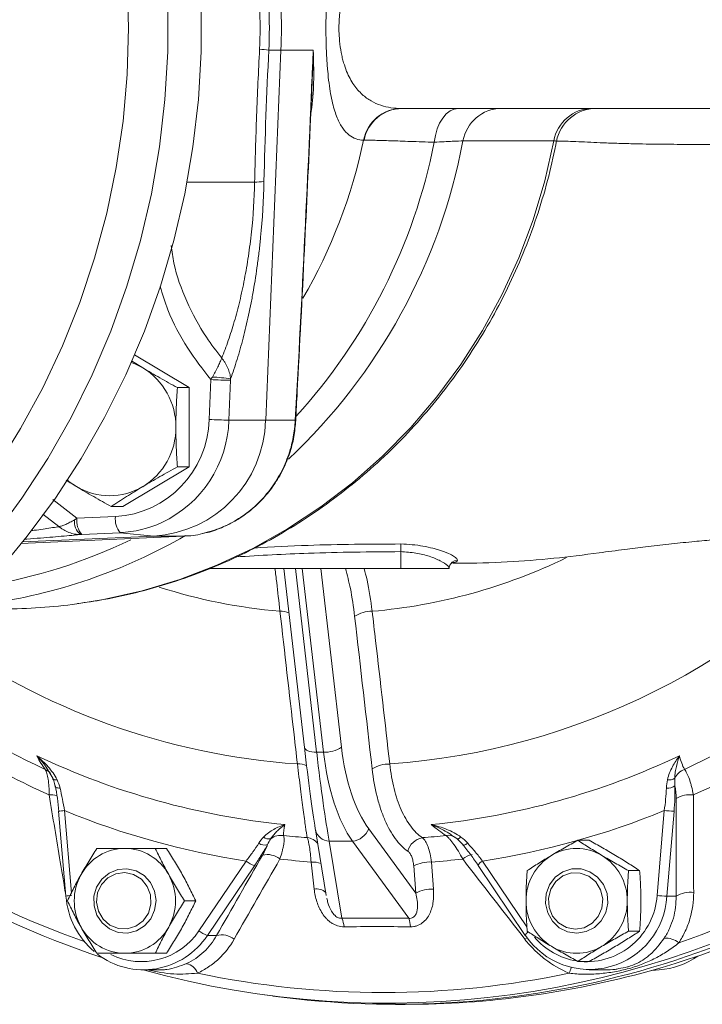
# Model space of a CAD drawing. Header units: millimetres. Extents: x -2 to 362, y 64 to 306.
# Tile 11 of 15: x 173 to 258, y 64 to 186. Entities that reach past the tile are written whole.
import ezdxf

# ---------------------------------------------------------------- set-up
doc = ezdxf.new("R2010")
doc.units = ezdxf.units.MM

msp = doc.modelspace()

# ---------------------------------------------------------------- linework, layer by layer
at = {"color": 7, "linetype": 'Continuous', "lineweight": 15}
for p, q in [((203.71, 136.3), (205.6, 182.17)), ((204.1, 182.17), (205.6, 182.17)), ((209.61, 182.17), (205.6, 182.17)), ((283.15, 174.93), (220.61, 174.93)), ((239.43, 170.91), (228.17, 170.91)), ((194.23, 140.34), (187.46, 144.39)), ((187.06, 143.67), (188.47, 142.8)), ((194.23, 140.34), (192.77, 140.34)), ((194.23, 130.53), (194.23, 140.34)), ((196.72, 136.4), (196.92, 141.34)), ((199.35, 141.26), (199.15, 136.31)), ((199.15, 136.31), (203.71, 136.3)), ((207.38, 136.3), (203.71, 136.3)), ((207.45, 136.27), (207.45, 136.27)), ((186.02, 125.62), (194.23, 130.53)), ((194.23, 130.53), (192.77, 130.53)), ((186.02, 125.62), (184.56, 125.62)), ((180.32, 124.15), (185.09, 124.36)), ((185.68, 122.37), (180.91, 122.16)), ((185.68, 122.37), (189.85, 121.95)), ((173.37, 121.05), (193.52, 121.95)), ((173.61, 121.23), (189.85, 121.95)), ((193.52, 121.95), (189.85, 121.95)), ((220.45, 120.02), (220.46, 120.97)), ((220.45, 120.02), (220.45, 117.93)), ((220.45, 117.93), (196.79, 117.93)), ((205.96, 117.93), (208.52, 95.76)), ((226.45, 117.93), (220.45, 117.93)), ((226.44, 117.93), (226.42, 117.98)), ((226.45, 117.93), (226.45, 117.98)), ((210.88, 95.17), (210.03, 95.17)), ((177.34, 91.95), (176.84, 92.8)), ((178.03, 87.85), (178.92, 77.33)), ((252.22, 77.41), (253.11, 87.93)), ((254.33, 87.84), (253.44, 77.33)), ((209.87, 85.56), (209.86, 85.68)), ((209.87, 85.56), (211.22, 77.42)), ((216.48, 85.68), (222.31, 77.7)), ((227.41, 84.46), (227, 84.73)), ((243.79, 84.26), (242.4, 84.26)), ((191.41, 83.25), (190.03, 83.25)), ((214.46, 84.15), (211.59, 84.15)), ((211.59, 84.15), (213.17, 74.59)), ((221.45, 74.59), (214.46, 84.15)), ((195.43, 73.04), (201.28, 81.69)), ((202.33, 81.11), (196.48, 72.47)), ((209.72, 78.19), (209.35, 81.56)), ((222.31, 77.7), (222.06, 81.08)), ((224.26, 81.56), (224.51, 78.19)), ((230.03, 81.13), (235.87, 72.48)), ((250.06, 80.5), (248.68, 80.5)), ((253.44, 77.33), (254.58, 77.33)), ((195.04, 76.75), (193.65, 76.75)), ((196.48, 72.47), (197.62, 72.46)), ((250.06, 73), (248.68, 73)), ((191.41, 70.25), (190.03, 70.25)), ((243.79, 69.24), (242.4, 69.24)), ((188.56, 68.2), (190.55, 68.2)), ((243.81, 68.2), (245.8, 68.2)), ((251.56, 68.14), (252.48, 68.2)), ((203.55, 65.11), (204.59, 64.97)), ((219.82, 63.93), (221.01, 63.93))]:
    msp.add_line(p, q, dxfattribs=at)
at = {"color": 8, "linetype": 'Continuous', "lineweight": 15}
for p, q in [((202.34, 165.8), (193.97, 165.8)), ((177.34, 126.5), (180.32, 124.15)), ((178.09, 123.13), (176.09, 124.68)), ((207.41, 117.93), (210.03, 95.17)), ((210.88, 95.17), (208.25, 117.93)), ((210.56, 117.93), (213.11, 95.79)), ((178.77, 87.93), (179.63, 77.69)), ((230.59, 81.69), (236.1, 73.54))]:
    msp.add_line(p, q, dxfattribs=at)
at = {"color": 8, "linetype": 'Continuous', "lineweight": 15, "flags": 128}
for points in [[(170.02, 247.94), (173.5, 243.23), (176.69, 238.32), (179.61, 233.21), (182.22, 227.94), (184.53, 222.52), (186.52, 216.96), (188.19, 211.29), (189.54, 205.53), (190.55, 199.7), (191.23, 193.81), (191.57, 187.9), (191.57, 181.97), (191.23, 176.05), (190.55, 170.17), (189.54, 164.34), (188.19, 158.58), (186.52, 152.91), (184.53, 147.35), (182.22, 141.93), (179.61, 136.65), (176.69, 131.55), (173.5, 126.64), (170.02, 121.92)], [(239.43, 170.91), (238.31, 165.98), (236.86, 161.15), (235.08, 156.43), (232.99, 151.85), (230.59, 147.44), (227.9, 143.22), (224.92, 139.19), (221.69, 135.4), (218.2, 131.85), (214.48, 128.56), (210.55, 125.56), (206.42, 122.84), (202.12, 120.43), (197.66, 118.34), (193.08, 116.58), (188.39, 115.16), (183.61, 114.09), (180.3, 113.55)], [(207.38, 136.3), (207.44, 136.28), (207.45, 136.27)], [(210.03, 95.17), (209.72, 95.18), (209.43, 95.22), (209.17, 95.27), (208.94, 95.34), (208.76, 95.44), (208.63, 95.54), (208.54, 95.66), (208.52, 95.76)], [(178.22, 90.73), (178.07, 90.73), (177.93, 90.75), (177.82, 90.77), (177.73, 90.8), (177.66, 90.85), (177.63, 90.9), (177.62, 90.92)], [(236.12, 72.17), (236.11, 72.17), (235.84, 71.99)]]:
    msp.add_lwpolyline(points, dxfattribs=at)
at = {"color": 7, "linetype": 'Continuous', "lineweight": 15, "flags": 128}
for points in [[(170.29, 239.47), (173.34, 234.6), (176.09, 229.55), (178.54, 224.33), (180.68, 218.98), (182.51, 213.49), (184.01, 207.91), (185.19, 202.24), (186.03, 196.51), (186.54, 190.73), (186.71, 184.93), (186.54, 179.14), (186.03, 173.36), (185.19, 167.63), (184.01, 161.96), (182.51, 156.37), (180.68, 150.89), (178.54, 145.53), (176.09, 140.32), (173.34, 135.27), (170.29, 130.4)], [(195.71, 187.9), (195.71, 181.97), (195.37, 176.05), (194.69, 170.17), (193.68, 164.34), (192.33, 158.58), (190.66, 152.91), (188.67, 147.35), (186.36, 141.93), (183.75, 136.65), (180.84, 131.55), (177.64, 126.64), (174.16, 121.92), (170.43, 117.44)], [(227.62, 174.93), (227.09, 174.86), (226.57, 174.63), (226.08, 174.25), (225.65, 173.75), (225.27, 173.12), (224.97, 172.4), (224.74, 171.6), (224.61, 170.74)], [(188.47, 142.8), (187.51, 143.29), (187.05, 143.47)], [(179.15, 128.88), (179.37, 128.69), (180.26, 128.08)], [(226.44, 117.93), (226.46, 118.13), (226.47, 118.18)], [(177.85, 91.76), (177.74, 91.75), (177.64, 91.75), (177.55, 91.76), (177.47, 91.78), (177.41, 91.81), (177.37, 91.85), (177.34, 91.89), (177.34, 91.95)], [(227.92, 84.66), (227.83, 84.59), (227.74, 84.52), (227.66, 84.48), (227.59, 84.44), (227.53, 84.42), (227.48, 84.42), (227.44, 84.43), (227.41, 84.46)], [(228.75, 83.89), (228.62, 83.81), (228.5, 83.75), (228.39, 83.7), (228.3, 83.66), (228.23, 83.65), (228.18, 83.65), (228.15, 83.68), (228.14, 83.72)], [(187.64, 80.48), (188.64, 79.89), (189.43, 79.02), (189.94, 77.95), (190.12, 76.78), (189.95, 75.6), (189.46, 74.52), (188.68, 73.64), (187.69, 73.04), (186.57, 72.76), (185.42, 72.84), (184.34, 73.27), (183.44, 74.01), (182.78, 74.99), (182.44, 76.13), (182.43, 77.32), (182.76, 78.46), (183.41, 79.45), (184.3, 80.2), (185.37, 80.64), (186.52, 80.74), (187.64, 80.48)], [(241.65, 80.7), (242.81, 80.71), (243.91, 80.36), (244.86, 79.7), (245.59, 78.77), (246.02, 77.66), (246.11, 76.48), (245.86, 75.31), (245.29, 74.28), (244.45, 73.46), (243.42, 72.94), (242.28, 72.75), (241.14, 72.92), (240.1, 73.43), (239.25, 74.24), (238.67, 75.27), (238.4, 76.43), (238.48, 77.62), (238.9, 78.73), (239.61, 79.67), (240.56, 80.34), (241.65, 80.7)], [(187.34, 80.02), (186.25, 80.25), (185.15, 80.1), (184.15, 79.59), (183.37, 78.77), (182.88, 77.73), (182.75, 76.59), (182.98, 75.46), (183.55, 74.48), (184.41, 73.74), (185.45, 73.32), (186.56, 73.28), (187.62, 73.61), (188.53, 74.29), (189.17, 75.23), (189.48, 76.33), (189.43, 77.48), (189.02, 78.55), (188.3, 79.43), (187.34, 80.02)], [(241.6, 80.21), (240.54, 79.84), (239.66, 79.14), (239.04, 78.19), (238.76, 77.07), (238.84, 75.92), (239.28, 74.86), (240.02, 74.01), (241, 73.45), (242.09, 73.25), (243.19, 73.43), (244.18, 73.97), (244.94, 74.81), (245.39, 75.86), (245.5, 77.01), (245.23, 78.13), (244.63, 79.1), (243.76, 79.81), (242.71, 80.2), (241.6, 80.21)], [(178.92, 77.33), (178.92, 77.33), (178.95, 77.33)], [(235.87, 72.48), (235.88, 72.48), (235.91, 72.47)]]:
    msp.add_lwpolyline(points, dxfattribs=at)
at = {"color": 7, "linetype": 'Continuous', "lineweight": 15}
for centre, radius, start, end in [((138.37, 184.93), 67.29, 357.6431, 2.3569), ((201.55, 158.77), 23.54, 83.7806, 86.5973), ((220.63, 170.06), 4.88, 91.035, 168.7753), ((220.67, 170.07), 4.86, 90.7816, 168.9202), ((232.97, 170.06), 4.88, 90.7571, 169.964), ((244.23, 170.06), 4.88, 90.7571, 169.964), ((244.67, 169.93), 5, 90.0123, 169.3868), ((202.31, 173.42), 7.62, 270.2013, 278.9409), ((184.02, 135.49), 8.56, 359.6403, 58.6546), ((196.62, 125.96), 15.7, 79.9474, 88.2732), ((201.49, 237.26), 96.03, 267.2703, 268.7232), ((184.35, 136.71), 12.37, 273.4501, 358.5358), ((184.02, 135.38), 8.56, 301.3454, 0.3597), ((188.95, 136.68), 14.76, 273.487, 358.4989), ((201.29, 232.32), 96.03, 267.2703, 268.7232), ((184.37, 134.91), 7.97, 239.0158, 300.9842), ((217.97, 181.35), 117.75, 285.8197, 332.3577), ((182.03, 123.72), 2.02, 172.5875, 230.7591), ((182.85, 123.81), 2.55, 172.282, 220.434), ((187.62, 124.02), 2.55, 172.282, 220.434), ((185.07, 136.06), 13.7, 272.5651, 294.8378), ((171.21, 180.15), 67.22, 270.0011, 277.7722), ((216.8, 108.89), 3.74, 88.2896, 123.3222), ((216.86, 180.57), 96.43, 233.0858, 245.1792), ((215.13, 180.57), 96.43, 294.8208, 306.9142), ((217.69, 180.44), 99.34, 232.5233, 245.7418), ((215.91, 180.44), 99.34, 294.2582, 307.4767), ((211.04, 98.95), 3.78, 267.5935, 303.2837), ((217.3, 179.81), 114.6, 289.1652, 312.5698), ((219.74, 179.7), 115.8, 227.1551, 251.7151), ((215.28, 179), 93.25, 244.6424, 264.3494), ((215.06, 179), 93.25, 275.6506, 295.3576), ((218.97, 89.96), 3.75, 88.1499, 123.3294), ((220.14, 179.53), 115.74, 285.5959, 312.0513), ((256.36, 91.03), 2.15, 110.4344, 154.7743), ((253.74, 92.95), 1.21, 259.462, 304.1273), ((253.56, 92.17), 1.45, 263.3082, 307.3115), ((256.3, 86.59), 3.32, 82.5868, 121.2381), ((216.06, 178.66), 98.09, 247.6569, 261.3349), ((215.82, 178.66), 98.09, 278.6651, 292.3431), ((255.33, 110.49), 22.66, 264.3696, 267.4646), ((214.23, 86.55), 2.41, 275.4561, 339.046), ((204.1, 85.45), 1.03, 230.6303, 283.8351), ((205.6, 82.79), 2.08, 80.9469, 127.0422), ((216, 178.27), 93.96, 263.846, 265.642), ((223.5, 82.39), 2.22, 99.7063, 167.1906), ((215.99, 178.27), 93.96, 274.358, 276.154), ((186.3, 77.01), 6.24, 90.3902, 151.3447), ((186.21, 77.01), 6.24, 28.6553, 89.6098), ((203.56, 84.82), 1.16, 232.8638, 289.0286), ((242.25, 77.15), 6.1, 59.0158, 120.9842), ((203.92, 80), 2.49, 51.5132, 103.8794), ((216.81, 178.08), 96.81, 263.2737, 265.5799), ((216.79, 178.08), 96.81, 274.4201, 276.7263), ((242.52, 76.79), 6.54, 121.3454, 180.3597), ((241.99, 76.79), 6.54, 359.6403, 58.6546), ((203.32, 84.18), 3.22, 230.6622, 252.0444), ((224.04, 77.31), 4.26, 87.1363, 117.775), ((186.67, 76.75), 6.69, 150.9571, 209.0429), ((218.78, 177.41), 113.33, 254.5116, 300.9582), ((185.84, 76.75), 6.69, 330.9571, 29.0429), ((224.3, 73.94), 4.26, 87.1194, 117.7781), ((189.01, 78.14), 10.09, 184.5911, 229.5353), ((243.86, 77.84), 9.59, 214.0841, 356.9241), ((254.44, 99.97), 22.66, 264.3696, 267.4646), ((256.32, 74.52), 3.3, 82.3392, 121.8091), ((242.52, 76.71), 6.54, 179.6403, 238.6546), ((241.99, 76.71), 6.54, 301.3454, 0.3597), ((210.03, 73.28), 3.4, 4.436, 22.6811), ((217.9, 73.36), 3.76, 2.7492, 19.0965), ((186.3, 76.49), 6.24, 208.6553, 269.6098), ((186.21, 76.49), 6.24, 270.3902, 331.3447), ((188.58, 77.67), 9.46, 232.6847, 326.6117), ((197.47, 75.53), 3.22, 230.6622, 252.0444), ((198.23, 70.05), 2.49, 51.2055, 104.3092), ((253.31, 69.6), 2.53, 50.6665, 94.651), ((242.25, 76.35), 6.1, 239.0158, 300.9842), ((251.83, 77.65), 9.47, 273.9536, 305.1411), ((193.55, 67.19), 1.81, 19.4223, 78.9147), ((218.3, 177.02), 111.63, 258.09, 281.91), ((219.82, 176.96), 113.03, 262.2538, 285.5219), ((220.99, 177.08), 113.15, 270.008, 285.5148)]:
    msp.add_arc(centre, radius, start, end, dxfattribs=at)
at = {"color": 8, "linetype": 'Continuous', "lineweight": 15}
for centre, radius, start, end in [((156.85, 184.37), 72.57, 313.2098, 349.3074), ((150.99, 184.7), 66.29, 329.8565, 348.0755), ((155.13, 184.49), 70.82, 317.6757, 348.8064), ((184.62, 136.77), 14.54, 295.263, 358.1941), ((212.93, 180.71), 87.21, 274.0537, 319.125), ((159.81, 180.86), 67.94, 277.8115, 299.9887), ((158.28, 180.86), 65.94, 279.2986, 295.8052), ((211.12, 180.59), 68.2, 274.8718, 295.9694), ((227.43, 117.93), 0.992, 88.0057, 165.4428), ((211.23, 180.35), 67.96, 252.258, 265.148), ((205.55, 109.97), 2.67, 66.8424, 91.5303), ((213.57, 179.93), 86.42, 234.1636, 266.0661), ((219.3, 179.81), 114.6, 227.5349, 250.5908), ((175.76, 91.53), 1.64, 38.1452, 67.7168), ((207.73, 91.05), 2.67, 66.5302, 91.7424), ((177.1, 86.96), 2.93, 75.8695, 94.409), ((179.06, 82.1), 5.84, 92.8708, 100.1545), ((211.62, 85.93), 1.78, 192.2216, 269.0638), ((208.63, 82.63), 1.97, 39.176, 83.2783), ((226.35, 83.32), 1.56, 57.6291, 100.7261), ((229.6, 80.33), 2.18, 97.8744, 132.2686), ((209.5, 78.69), 2.88, 68.2813, 93.0876), ((231.06, 80.64), 1.15, 114.1499, 154.9097), ((210.06, 76.59), 1.64, 47.8414, 101.7638), ((179.95, 71.58), 5.84, 92.8708, 100.1545), ((243.46, 77.99), 8.78, 265.2373, 356.2387), ((188.31, 77.75), 8.53, 243.6444, 326.4973), ((236.65, 72.14), 0.845, 120.3668, 156.3892), ((243.63, 77.82), 8.63, 220.1626, 260.7103), ((216.98, 77.3), 26.14, 338.6863, 340.2775)]:
    msp.add_arc(centre, radius, start, end, dxfattribs=at)
at = {"color": 7, "linetype": 'Continuous', "lineweight": 15}
for centre, major_axis, ratio, start_param, end_param in [((208.42, 104.74), (-2.16, 22), 0.038438, 1.985904, 2.614223), ((210.41, 104.93), (-2.16, 24), 0.056684, 1.984569, 2.612888), ((221.85, 104.93), (2.72, 23.97), 0.455844, 2.041435, 2.669754), ((223.61, 104.74), (2.78, 21.96), 0.472963, 2.049497, 2.677816)]:
    msp.add_ellipse(centre, major_axis=major_axis, ratio=ratio, start_param=start_param, end_param=end_param, dxfattribs=at)
for points, knots in [([(215.85, 171.01), (215.52, 171.01), (215.21, 171.06), (214.61, 171.27), (214.32, 171.43), (213.77, 171.86), (213.51, 172.14), (213.14, 172.66), (213.02, 172.86), (212.79, 173.29), (212.68, 173.52), (212.37, 174.29), (212.17, 174.89), (211.92, 175.96), (211.84, 176.34), (211.69, 177.16), (211.62, 177.6), (211.5, 178.53), (211.45, 179.04), (211.37, 179.83), (211.35, 180.11), (211.31, 180.66), (211.29, 180.95), (211.24, 181.81), (211.22, 182.41), (211.19, 183.66), (211.18, 184.29), (211.18, 185.23), (211.18, 185.54), (211.19, 186.17), (211.19, 186.49), (211.22, 187.42), (211.24, 188.02), (211.31, 189.18), (211.35, 189.74), (211.44, 190.8), (211.5, 191.3), (211.62, 192.24), (211.69, 192.68), (211.83, 193.5), (211.91, 193.88), (212.08, 194.59), (212.17, 194.92), (212.36, 195.52), (212.46, 195.81), (212.78, 196.58), (213.01, 197), (213.49, 197.71), (213.75, 197.99), (214.17, 198.32), (214.31, 198.42), (214.6, 198.58), (214.75, 198.65), (215.2, 198.81), (215.52, 198.86), (215.85, 198.86)], [0, 0, 0, 0, 0.0625, 0.0625, 0.125, 0.125, 0.1875, 0.1875, 0.21875, 0.21875, 0.25, 0.25, 0.3125, 0.3125, 0.34375, 0.34375, 0.375, 0.375, 0.40625, 0.40625, 0.421875, 0.421875, 0.4375, 0.4375, 0.46875, 0.46875, 0.5, 0.5, 0.515625, 0.515625, 0.53125, 0.53125, 0.5625, 0.5625, 0.59375, 0.59375, 0.625, 0.625, 0.65625, 0.65625, 0.6875, 0.6875, 0.71875, 0.71875, 0.75, 0.75, 0.8125, 0.8125, 0.875, 0.875, 0.90625, 0.90625, 0.9375, 0.9375, 1, 1, 1, 1]), ([(220.54, 194.93), (219.65, 194.93), (218.79, 194.81), (217.55, 194.39), (217.15, 194.21), (216.38, 193.77), (216, 193.49), (215.28, 192.83), (214.93, 192.43), (214.45, 191.72), (214.29, 191.47), (213.99, 190.9), (213.85, 190.6), (213.58, 189.92), (213.46, 189.56), (213.29, 188.97), (213.24, 188.77), (213.14, 188.34), (213.09, 188.12), (212.97, 187.43), (212.9, 186.95), (212.84, 186.19), (212.82, 185.92), (212.8, 185.4), (212.79, 185.13), (212.79, 184.61), (212.8, 184.34), (212.83, 183.81), (212.85, 183.55), (212.92, 182.79), (212.99, 182.31), (213.12, 181.64), (213.16, 181.42), (213.26, 181), (213.32, 180.8), (213.49, 180.22), (213.61, 179.86), (213.88, 179.21), (214.02, 178.91), (214.32, 178.35), (214.48, 178.1), (214.96, 177.39), (215.31, 177.01), (215.85, 176.51), (216.04, 176.36), (216.41, 176.09), (216.6, 175.97), (217.18, 175.64), (217.58, 175.47), (218.8, 175.06), (219.66, 174.94), (220.54, 174.93)], [0, 0, 0, 0, 0.125, 0.125, 0.1875, 0.1875, 0.25, 0.25, 0.3125, 0.3125, 0.34375, 0.34375, 0.375, 0.375, 0.40625, 0.40625, 0.421875, 0.421875, 0.4375, 0.4375, 0.46875, 0.46875, 0.484375, 0.484375, 0.5, 0.5, 0.515625, 0.515625, 0.53125, 0.53125, 0.5625, 0.5625, 0.578125, 0.578125, 0.59375, 0.59375, 0.625, 0.625, 0.65625, 0.65625, 0.6875, 0.6875, 0.75, 0.75, 0.78125, 0.78125, 0.8125, 0.8125, 0.875, 0.875, 1, 1, 1, 1]), ([(202.34, 165.8), (202.4, 168.54), (202.48, 171.29), (202.69, 176.78), (202.81, 179.52), (202.95, 182.27)], [0, 0, 0, 0, 0.5, 0.5, 1, 1, 1, 1]), ([(207.38, 136.3), (207.8, 143.94), (208.2, 151.58), (208.94, 166.87), (209.29, 174.52), (209.61, 182.17)], [0, 0, 0, 0, 0.5, 0.5, 1, 1, 1, 1]), ([(209.39, 177.54), (209.41, 177.93), (209.47, 178.81), (209.6, 180.34), (209.6, 181.49), (209.61, 182.15), (209.61, 182.17)], [0, 0, 0, 0, 0.253211, 0.574345, 0.988798, 1, 1, 1, 1]), ([(207.43, 136.28), (207.49, 137.45), (207.87, 144.49), (208.5, 156.94), (209.12, 169.91), (209.42, 177.02), (209.49, 178.71)], [0, 0, 0, 0, 0.083294, 0.497688, 0.880825, 1, 1, 1, 1]), ([(180.39, 113.59), (181.46, 113.74), (184.07, 114.1), (188.15, 115.03), (192.61, 116.33), (196.97, 117.94), (201.21, 119.84), (205.33, 122.03), (209.3, 124.5), (213.1, 127.23), (216.71, 130.21), (220.13, 133.43), (223.33, 136.88), (226.31, 140.55), (229.04, 144.4), (231.52, 148.44), (233.73, 152.63), (235.67, 156.97), (237.33, 161.44), (238.67, 165.92), (239.42, 169.08), (239.72, 170.71), (239.75, 170.85)], [0, 0, 0, 0, 0.037474, 0.09069, 0.143913, 0.197145, 0.250389, 0.303649, 0.356926, 0.410222, 0.463538, 0.516877, 0.570237, 0.623619, 0.677023, 0.730448, 0.783892, 0.837356, 0.890837, 0.944333, 0.995051, 1, 1, 1, 1]), ([(224.61, 170.74), (223.56, 170.78), (222.58, 170.82), (220.78, 170.88), (219.96, 170.91), (218.84, 170.94), (218.49, 170.96), (217.84, 170.97), (217.54, 170.98), (216.71, 171), (216.26, 171), (215.9, 171.01)], [0, 0, 0, 0, 0.25, 0.25, 0.5, 0.5, 0.625, 0.625, 0.75, 0.75, 1, 1, 1, 1]), ([(228.17, 170.91), (227.89, 170.91), (227.44, 170.89), (226.53, 170.85), (226.19, 170.84), (225.45, 170.8), (225.05, 170.77), (224.61, 170.74)], [0, 0, 0, 0, 0.5, 0.5, 0.75, 0.75, 1, 1, 1, 1]), ([(198.26, 144.02), (198.54, 144.71), (198.82, 145.43), (199.34, 146.93), (199.59, 147.71), (200.06, 149.34), (200.28, 150.19), (200.6, 151.51), (200.7, 151.96), (200.9, 152.87), (200.99, 153.33), (201.26, 154.72), (201.43, 155.67), (201.64, 157.13), (201.71, 157.63), (201.84, 158.63), (201.9, 159.13), (202.17, 161.67), (202.3, 163.73), (202.34, 165.8)], [0, 0, 0, 0, 0.125, 0.125, 0.25, 0.25, 0.375, 0.375, 0.4375, 0.4375, 0.5, 0.5, 0.625, 0.625, 0.6875, 0.6875, 0.75, 0.75, 1, 1, 1, 1]), ([(203.5, 165.9), (203.45, 163.57), (203.31, 161.26), (203.03, 158.4), (202.97, 157.83), (202.83, 156.71), (202.76, 156.16), (202.54, 154.52), (202.38, 153.45), (202.1, 151.88), (202.01, 151.36), (201.81, 150.34), (201.7, 149.83), (201.38, 148.35), (201.16, 147.4), (200.68, 145.57), (200.43, 144.69), (199.91, 143), (199.64, 142.19), (199.36, 141.42)], [0, 0, 0, 0, 0.25, 0.25, 0.3125, 0.3125, 0.375, 0.375, 0.5, 0.5, 0.5625, 0.5625, 0.625, 0.625, 0.75, 0.75, 0.875, 0.875, 1, 1, 1, 1]), ([(197.1, 141.65), (197.22, 141.86), (197.34, 142.07), (197.56, 142.49), (197.67, 142.7), (197.87, 143.11), (197.96, 143.3), (198.08, 143.58), (198.12, 143.68), (198.2, 143.85), (198.23, 143.94), (198.26, 144.02)], [0, 0, 0, 0, 0.25, 0.25, 0.5, 0.5, 0.75, 0.75, 0.875, 0.875, 1, 1, 1, 1]), ([(199.36, 141.42), (199.35, 141.64), (199.31, 141.87), (199.19, 142.32), (199.11, 142.55), (198.92, 143), (198.81, 143.21), (198.62, 143.53), (198.55, 143.63), (198.41, 143.83), (198.34, 143.93), (198.26, 144.02)], [0, 0, 0, 0, 0.25, 0.25, 0.5, 0.5, 0.75, 0.75, 0.875, 0.875, 1, 1, 1, 1]), ([(188.47, 142.8), (188.82, 142.59), (189.18, 142.38), (189.89, 141.97), (190.24, 141.76), (191.32, 141.15), (192.04, 140.74), (192.77, 140.34)], [0, 0, 0, 0, 0.25, 0.25, 0.5, 0.5, 1, 1, 1, 1]), ([(192.77, 140.34), (192.71, 139.54), (192.66, 138.73), (192.6, 137.09), (192.58, 136.27), (192.58, 135.44)], [0, 0, 0, 0, 0.5, 0.5, 1, 1, 1, 1]), ([(192.58, 135.44), (192.58, 135.02), (192.58, 134.6), (192.6, 133.77), (192.61, 133.35), (192.67, 132.13), (192.71, 131.32), (192.77, 130.53)], [0, 0, 0, 0, 0.25, 0.25, 0.5, 0.5, 1, 1, 1, 1]), ([(195.91, 122.28), (196.02, 122.3), (196.81, 122.43), (198.23, 122.96), (200.13, 123.88), (201.87, 125.1), (203.43, 126.57), (204.77, 128.26), (205.88, 130.12), (206.7, 132.14), (207.26, 134.2), (207.38, 135.6), (207.44, 136.27)], [0, 0, 0, 0, 0.016569, 0.12662, 0.236101, 0.345719, 0.455996, 0.565585, 0.676419, 0.786303, 0.897135, 1, 1, 1, 1]), ([(192.77, 130.53), (192.04, 130.13), (191.32, 129.72), (189.88, 128.91), (189.17, 128.49), (188.47, 128.08)], [0, 0, 0, 0, 0.5, 0.5, 1, 1, 1, 1]), ([(180.26, 128.08), (180.16, 128.13), (179.72, 128.4), (179.3, 128.66), (178.97, 128.87)], [0, 0, 0, 0, 0.218844, 1, 1, 1, 1]), ([(184.56, 125.62), (183.83, 126.02), (183.11, 126.43), (181.67, 127.24), (180.96, 127.66), (180.26, 128.08)], [0, 0, 0, 0, 0.5, 0.5, 1, 1, 1, 1]), ([(188.47, 128.08), (188.12, 127.87), (187.78, 127.66), (187.1, 127.24), (186.77, 127.04), (185.8, 126.43), (185.17, 126.02), (184.56, 125.62)], [0, 0, 0, 0, 0.25, 0.25, 0.5, 0.5, 1, 1, 1, 1]), ([(226.89, 118.6), (227.11, 118.6), (229.41, 118.57), (233.61, 118.71), (239.33, 119.13), (244.21, 119.77), (248, 120.27), (250.89, 120.64), (253.66, 120.96), (256.42, 121.24), (259.12, 121.48), (261.88, 121.71), (265, 121.97), (268.61, 122.31), (272.7, 122.79), (277.05, 123.41), (281.85, 124.21), (286.74, 125.08), (291.58, 125.87), (295.7, 126.41), (298.66, 126.68), (300.77, 126.82), (302.38, 126.9), (304.59, 126.97), (307.36, 127.01), (310.7, 127), (314.56, 126.94), (319.18, 126.85), (322.98, 126.78), (325.23, 126.75), (325.7, 126.75)], [0, 0, 0, 0, 0.0064278, 0.0653251, 0.1224459, 0.1776692, 0.2087793, 0.233512, 0.2613638, 0.2890629, 0.3136944, 0.3411052, 0.3749429, 0.4152461, 0.4599861, 0.5073563, 0.5517489, 0.6064131, 0.6539928, 0.696415, 0.7331078, 0.7484928, 0.7631177, 0.784492, 0.8145049, 0.8454508, 0.8834883, 0.9298385, 0.9852102, 1, 1, 1, 1]), ([(180.02, 123.98), (179.83, 123.86), (179.64, 123.75), (179.27, 123.56), (179.09, 123.47), (178.76, 123.33), (178.61, 123.27), (178.4, 123.2), (178.33, 123.18), (178.2, 123.15), (178.14, 123.14), (178.09, 123.13)], [0, 0, 0, 0, 0.25, 0.25, 0.5, 0.5, 0.75, 0.75, 0.875, 0.875, 1, 1, 1, 1]), ([(180.02, 123.98), (180.07, 124), (180.11, 124.03), (180.15, 124.05), (180.2, 124.09), (180.26, 124.12), (180.32, 124.15)], [0, 0, 0, 0, 0.0001504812, 0.0001504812, 0.0001504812, 0.0003577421, 0.0003577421, 0.0003577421, 0.0003577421]), ([(180.75, 122.15), (180.5, 122.12), (179.5, 122.02), (177.37, 121.83), (175.25, 121.66), (173.91, 121.57), (173.82, 121.57)], [0, 0, 0, 0, 0.139561, 0.554369, 0.968918, 1, 1, 1, 1]), ([(180.75, 122.15), (180.51, 122.14), (180.27, 122.16), (179.79, 122.24), (179.56, 122.31), (179.1, 122.48), (178.88, 122.59), (178.57, 122.77), (178.47, 122.84), (178.27, 122.98), (178.18, 123.05), (178.09, 123.13)], [0, 0, 0, 0, 0.25, 0.25, 0.5, 0.5, 0.75, 0.75, 0.875, 0.875, 1, 1, 1, 1]), ([(180.91, 122.16), (180.88, 122.16), (180.85, 122.15), (180.82, 122.15), (180.79, 122.15), (180.77, 122.15), (180.75, 122.15)], [0, 0, 0, 0, 0.0000940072, 0.0000940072, 0.0000940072, 0.0001622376, 0.0001622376, 0.0001622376, 0.0001622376]), ([(193.52, 121.95), (194.32, 121.98), (195.12, 122.02), (195.88, 122.26), (195.89, 122.26)], [0, 0, 0, 0, 0.996053, 1, 1, 1, 1]), ([(220.46, 120.97), (220.94, 120.96), (221.41, 120.93), (222.33, 120.84), (222.78, 120.78), (223.64, 120.63), (224.05, 120.54), (224.63, 120.39), (224.82, 120.34), (225.17, 120.23), (225.34, 120.18), (225.67, 120.06), (225.82, 120.01), (226.11, 119.89), (226.25, 119.83), (226.63, 119.66), (226.84, 119.55), (227.18, 119.34), (227.31, 119.24), (227.46, 119.07), (227.49, 118.99), (227.47, 118.92)], [0, 0, 0, 0, 0.125, 0.125, 0.25, 0.25, 0.375, 0.375, 0.4375, 0.4375, 0.5, 0.5, 0.5625, 0.5625, 0.625, 0.625, 0.75, 0.75, 0.875, 0.875, 1, 1, 1, 1]), ([(226.5, 118.18), (226.53, 118.27), (226.58, 118.5), (226.8, 118.67), (226.89, 118.71), (226.87, 118.7), (226.87, 118.7)], [0, 0, 0, 0, 0.24933, 0.589135, 0.89346, 1, 1, 1, 1]), ([(207.64, 93.71), (207.5, 94.93), (207.36, 96.15), (207.23, 97.37), (206.64, 102.46), (206.06, 107.55), (205.48, 112.64)], [0, 0, 0, 0, 0.004, 0.004, 0.004, 0.02070622, 0.02070622, 0.02070622, 0.02070622]), ([(216.91, 112.64), (217.05, 111.42), (217.19, 110.2), (217.33, 108.98), (217.92, 103.89), (218.51, 98.8), (219.09, 93.71)], [0, 0, 0, 0, 0.004, 0.004, 0.004, 0.02070622, 0.02070622, 0.02070622, 0.02070622]), ([(177.85, 91.76), (177.71, 92.05), (177.54, 92.33), (177.16, 92.87), (176.96, 93.12), (176.31, 93.86), (175.84, 94.31), (175.34, 94.73)], [0, 0, 0, 0, 0.25, 0.25, 0.5, 0.5, 1, 1, 1, 1]), ([(253.52, 91.76), (253.58, 92.05), (253.67, 92.33), (253.88, 92.87), (254, 93.12), (254.39, 93.86), (254.68, 94.31), (254.99, 94.73)], [0, 0, 0, 0, 0.25, 0.25, 0.5, 0.5, 1, 1, 1, 1]), ([(254.42, 91.95), (254.43, 92.21), (254.45, 92.46), (254.52, 92.95), (254.57, 93.18), (254.72, 93.87), (254.85, 94.31), (254.99, 94.73)], [0, 0, 0, 0, 0.25, 0.25, 0.5, 0.5, 1, 1, 1, 1]), ([(176.87, 89.87), (176.88, 90.24), (176.87, 90.58), (176.83, 91.23), (176.79, 91.54), (176.71, 92.09), (176.66, 92.33), (176.56, 92.64), (176.53, 92.74), (176.46, 92.91), (176.42, 92.98), (176.38, 93.05)], [0, 0, 0, 0, 0.25, 0.25, 0.5, 0.5, 0.75, 0.75, 0.875, 0.875, 1, 1, 1, 1]), ([(208.86, 84.58), (208.8, 84.94), (208.73, 85.4), (208.6, 86.27), (208.56, 86.58), (208.46, 87.27), (208.41, 87.64), (208.26, 88.81), (208.15, 89.68), (207.97, 91.11), (207.9, 91.61), (207.78, 92.64), (207.71, 93.17), (207.64, 93.71)], [0, 0, 0, 0, 0.25, 0.25, 0.375, 0.375, 0.5, 0.5, 0.75, 0.75, 0.875, 0.875, 1, 1, 1, 1]), ([(221.34, 82.89), (221.06, 83.08), (220.79, 83.32), (220.27, 83.84), (220.02, 84.14), (219.3, 85.12), (218.87, 85.88), (218.3, 87.19), (218.12, 87.66), (217.8, 88.64), (217.65, 89.16), (217.25, 90.75), (217.05, 91.88), (216.91, 93.1)], [0, 0, 0, 0, 0.125, 0.125, 0.25, 0.25, 0.5, 0.5, 0.625, 0.625, 0.75, 0.75, 1, 1, 1, 1]), ([(219.09, 93.71), (219.21, 92.62), (219.39, 91.61), (219.74, 90.18), (219.88, 89.72), (220.17, 88.85), (220.34, 88.43), (220.86, 87.26), (221.25, 86.57), (221.91, 85.7), (222.14, 85.43), (222.62, 84.96), (222.87, 84.76), (223.13, 84.58)], [0, 0, 0, 0, 0.25, 0.25, 0.375, 0.375, 0.5, 0.5, 0.75, 0.75, 0.875, 0.875, 1, 1, 1, 1]), ([(255.61, 93.05), (255.72, 92.92), (255.82, 92.75), (256.03, 92.34), (256.14, 92.09), (256.28, 91.68), (256.33, 91.54), (256.42, 91.23), (256.46, 91.08), (256.58, 90.58), (256.66, 90.24), (256.73, 89.87)], [0, 0, 0, 0, 0.25, 0.25, 0.5, 0.5, 0.625, 0.625, 0.75, 0.75, 1, 1, 1, 1]), ([(177.34, 91.85), (177.37, 91.78), (177.52, 91.49), (177.57, 91.16), (177.61, 90.91)], [0, 0, 0, 0, 0.266757, 1, 1, 1, 1]), ([(178.06, 87.84), (178.02, 88.39), (177.96, 88.93), (177.82, 89.99), (177.74, 90.51), (177.64, 91.02)], [0, 0, 0, 0, 0.5, 0.5, 1, 1, 1, 1]), ([(178.22, 90.73), (178.33, 90.28), (178.43, 89.82), (178.61, 88.89), (178.7, 88.41), (178.77, 87.93)], [0, 0, 0, 0, 0.5, 0.5, 1, 1, 1, 1]), ([(253.11, 87.93), (253.18, 88.41), (253.24, 88.88), (253.33, 89.82), (253.37, 90.28), (253.39, 90.73)], [0, 0, 0, 0, 0.5, 0.5, 1, 1, 1, 1]), ([(254.44, 91.02), (254.45, 90.51), (254.44, 89.99), (254.41, 88.93), (254.37, 88.39), (254.33, 87.84)], [0, 0, 0, 0, 0.5, 0.5, 1, 1, 1, 1]), ([(254.58, 89.42), (254.58, 89.73), (254.57, 90.03), (254.52, 90.57), (254.49, 90.81), (254.44, 91.02)], [0, 0, 0, 0, 0.5, 0.5, 1, 1, 1, 1]), ([(203.45, 84.66), (203.64, 84.86), (203.85, 85.03), (204.28, 85.35), (204.5, 85.49), (205.17, 85.86), (205.63, 86.05), (206.09, 86.2)], [0, 0, 0, 0, 0.25, 0.25, 0.5, 0.5, 1, 1, 1, 1]), ([(204.34, 84.46), (204.47, 84.65), (204.61, 84.82), (204.89, 85.15), (205.03, 85.3), (205.47, 85.72), (205.78, 85.97), (206.09, 86.2)], [0, 0, 0, 0, 0.25, 0.25, 0.5, 0.5, 1, 1, 1, 1]), ([(227.92, 84.66), (227.65, 84.86), (227.36, 85.03), (226.77, 85.35), (226.46, 85.49), (225.53, 85.86), (224.89, 86.05), (224.24, 86.2)], [0, 0, 0, 0, 0.25, 0.25, 0.5, 0.5, 1, 1, 1, 1]), ([(205.93, 84.85), (205.97, 84.73), (205.99, 84.58), (206, 84.2), (205.98, 83.97), (205.92, 83.6), (205.89, 83.46), (205.83, 83.19), (205.8, 83.04), (205.68, 82.59), (205.58, 82.28), (205.47, 81.94)], [0, 0, 0, 0, 0.25, 0.25, 0.5, 0.5, 0.625, 0.625, 0.75, 0.75, 1, 1, 1, 1]), ([(209.35, 81.56), (209.32, 81.92), (209.29, 82.25), (209.22, 82.88), (209.18, 83.18), (209.09, 83.69), (209.05, 83.92), (208.96, 84.31), (208.91, 84.46), (208.86, 84.58)], [0, 0, 0, 0, 0.25, 0.25, 0.5, 0.5, 0.75, 0.75, 1, 1, 1, 1]), ([(223.13, 84.58), (223.27, 84.46), (223.39, 84.31), (223.63, 83.93), (223.74, 83.7), (223.93, 83.18), (224.02, 82.89), (224.16, 82.26), (224.22, 81.92), (224.26, 81.56)], [0, 0, 0, 0, 0.25, 0.25, 0.5, 0.5, 0.75, 0.75, 1, 1, 1, 1]), ([(228.13, 81.94), (227.95, 82.28), (227.77, 82.59), (227.41, 83.19), (227.23, 83.47), (226.87, 83.97), (226.7, 84.19), (226.45, 84.48), (226.37, 84.57), (226.21, 84.72), (226.14, 84.79), (226.06, 84.85)], [0, 0, 0, 0, 0.25, 0.25, 0.5, 0.5, 0.75, 0.75, 0.875, 0.875, 1, 1, 1, 1]), ([(242.4, 84.26), (241.85, 83.95), (241.29, 83.64), (240.19, 83.01), (239.65, 82.7), (239.12, 82.38)], [0, 0, 0, 0, 0.5, 0.5, 1, 1, 1, 1]), ([(245.39, 82.38), (244.86, 82.7), (244.34, 83.02), (243.34, 83.64), (242.87, 83.95), (242.4, 84.26)], [0, 0, 0, 0, 0.5, 0.5, 1, 1, 1, 1]), ([(247.08, 82.38), (246.54, 82.7), (245.99, 83.02), (244.89, 83.64), (244.34, 83.95), (243.79, 84.26)], [0, 0, 0, 0, 0.5, 0.5, 1, 1, 1, 1]), ([(182.78, 83.25), (182.44, 82.72), (182.1, 82.18), (181.45, 81.1), (181.13, 80.55), (180.82, 80)], [0, 0, 0, 0, 0.5, 0.5, 1, 1, 1, 1]), ([(186.25, 83.25), (185.95, 83.25), (185.64, 83.25), (185.04, 83.25), (184.75, 83.25), (183.88, 83.25), (183.33, 83.25), (182.78, 83.25)], [0, 0, 0, 0, 0.25, 0.25, 0.5, 0.5, 1, 1, 1, 1]), ([(190.03, 83.25), (189.39, 83.25), (188.76, 83.25), (187.5, 83.25), (186.87, 83.25), (186.25, 83.25)], [0, 0, 0, 0, 0.5, 0.5, 1, 1, 1, 1]), ([(191.69, 80), (191.38, 80.55), (191.09, 81.11), (190.54, 82.19), (190.28, 82.72), (190.03, 83.25)], [0, 0, 0, 0, 0.5, 0.5, 1, 1, 1, 1]), ([(193.37, 80), (193.07, 80.55), (192.74, 81.11), (192.08, 82.19), (191.75, 82.72), (191.41, 83.25)], [0, 0, 0, 0, 0.5, 0.5, 1, 1, 1, 1]), ([(201.28, 81.69), (201.57, 82.07), (201.85, 82.44), (202.38, 83.18), (202.63, 83.54), (202.86, 83.89)], [0, 0, 0, 0, 0.5, 0.5, 1, 1, 1, 1]), ([(203.94, 83.72), (203.71, 83.3), (203.45, 82.88), (202.92, 82.01), (202.63, 81.56), (202.33, 81.11)], [0, 0, 0, 0, 0.5, 0.5, 1, 1, 1, 1]), ([(203.32, 82.41), (203.47, 82.66), (203.6, 82.91), (203.81, 83.35), (203.89, 83.55), (203.94, 83.72)], [0, 0, 0, 0, 0.5, 0.5, 1, 1, 1, 1]), ([(230.06, 81.11), (229.76, 81.56), (229.45, 82.01), (228.81, 82.88), (228.48, 83.3), (228.14, 83.72)], [0, 0, 0, 0, 0.5, 0.5, 1, 1, 1, 1]), ([(228.75, 83.89), (229.07, 83.54), (229.38, 83.18), (230, 82.44), (230.3, 82.07), (230.59, 81.69)], [0, 0, 0, 0, 0.5, 0.5, 1, 1, 1, 1]), ([(222.06, 81.08), (222.04, 81.29), (222.01, 81.49), (221.93, 81.88), (221.88, 82.05), (221.76, 82.36), (221.68, 82.5), (221.52, 82.73), (221.44, 82.82), (221.34, 82.89)], [0, 0, 0, 0, 0.25, 0.25, 0.5, 0.5, 0.75, 0.75, 1, 1, 1, 1]), ([(239.12, 82.38), (238.85, 82.22), (238.58, 82.06), (238.07, 81.74), (237.82, 81.59), (237.07, 81.12), (236.59, 80.81), (236.13, 80.5)], [0, 0, 0, 0, 0.25, 0.25, 0.5, 0.5, 1, 1, 1, 1]), ([(248.68, 80.5), (248.13, 80.81), (247.57, 81.12), (246.47, 81.75), (245.92, 82.06), (245.39, 82.38)], [0, 0, 0, 0, 0.5, 0.5, 1, 1, 1, 1]), ([(250.06, 80.5), (249.6, 80.81), (249.11, 81.12), (248.12, 81.75), (247.61, 82.06), (247.08, 82.38)], [0, 0, 0, 0, 0.5, 0.5, 1, 1, 1, 1]), ([(180.82, 80), (180.66, 79.72), (180.51, 79.45), (180.22, 78.9), (180.08, 78.63), (179.67, 77.82), (179.4, 77.28), (179.15, 76.75)], [0, 0, 0, 0, 0.25, 0.25, 0.5, 0.5, 1, 1, 1, 1]), ([(193.65, 76.75), (193.31, 77.28), (192.97, 77.82), (192.32, 78.9), (192, 79.45), (191.69, 80)], [0, 0, 0, 0, 0.5, 0.5, 1, 1, 1, 1]), ([(195.04, 76.75), (194.79, 77.28), (194.52, 77.82), (193.97, 78.9), (193.68, 79.45), (193.37, 80)], [0, 0, 0, 0, 0.5, 0.5, 1, 1, 1, 1]), ([(236.13, 80.5), (236.08, 79.89), (236.04, 79.27), (235.99, 78.02), (235.98, 77.39), (235.98, 76.75)], [0, 0, 0, 0, 0.5, 0.5, 1, 1, 1, 1]), ([(248.53, 76.75), (248.53, 77.07), (248.54, 77.39), (248.55, 78.02), (248.56, 78.34), (248.6, 79.27), (248.64, 79.89), (248.68, 80.5)], [0, 0, 0, 0, 0.25, 0.25, 0.5, 0.5, 1, 1, 1, 1]), ([(250.06, 80.5), (250.11, 79.89), (250.15, 79.27), (250.2, 78.02), (250.22, 77.39), (250.22, 76.75)], [0, 0, 0, 0, 0.5, 0.5, 1, 1, 1, 1]), ([(213.42, 73.54), (213.15, 73.54), (212.89, 73.58), (212.49, 73.7), (212.36, 73.75), (212.12, 73.87), (212, 73.93), (211.76, 74.09), (211.65, 74.17), (211.44, 74.35), (211.34, 74.44), (211.06, 74.74), (210.89, 74.96), (210.59, 75.42), (210.46, 75.65), (210.23, 76.14), (210.13, 76.39), (209.89, 77.15), (209.78, 77.67), (209.72, 78.19)], [0, 0, 0, 0, 0.125, 0.125, 0.1875, 0.1875, 0.25, 0.25, 0.3125, 0.3125, 0.375, 0.375, 0.5, 0.5, 0.625, 0.625, 0.75, 0.75, 1, 1, 1, 1]), ([(224.51, 78.19), (224.55, 77.67), (224.54, 77.16), (224.44, 76.4), (224.39, 76.15), (224.25, 75.66), (224.16, 75.42), (223.95, 74.97), (223.82, 74.75), (223.51, 74.35), (223.33, 74.17), (222.92, 73.86), (222.69, 73.74), (222.32, 73.62), (222.19, 73.59), (221.92, 73.55), (221.79, 73.54), (221.65, 73.54)], [0, 0, 0, 0, 0.25, 0.25, 0.375, 0.375, 0.5, 0.5, 0.625, 0.625, 0.75, 0.75, 0.875, 0.875, 0.9375, 0.9375, 1, 1, 1, 1]), ([(221.45, 74.59), (221.55, 74.58), (221.64, 74.58), (221.82, 74.62), (221.9, 74.65), (222.04, 74.74), (222.11, 74.79), (222.21, 74.91), (222.26, 74.97), (222.37, 75.17), (222.42, 75.31), (222.49, 75.6), (222.52, 75.75), (222.55, 76.2), (222.53, 76.5), (222.45, 77.1), (222.39, 77.4), (222.31, 77.7)], [0, 0, 0, 0, 0.0625, 0.0625, 0.125, 0.125, 0.1875, 0.1875, 0.25, 0.25, 0.375, 0.375, 0.5, 0.5, 0.75, 0.75, 1, 1, 1, 1]), ([(253.11, 72.13), (253.36, 72.51), (253.58, 72.92), (253.96, 73.75), (254.12, 74.18), (254.48, 75.5), (254.59, 76.4), (254.58, 77.33)], [0, 0, 0, 0, 0.25, 0.25, 0.5, 0.5, 1, 1, 1, 1]), ([(256.76, 77.79), (256.76, 76.68), (256.61, 75.59), (256.15, 74.02), (255.96, 73.5), (255.49, 72.5), (255.23, 72.02), (254.92, 71.56)], [0, 0, 0, 0, 0.5, 0.5, 0.75, 0.75, 1, 1, 1, 1]), ([(180.82, 73.5), (180.51, 74.05), (180.21, 74.61), (179.66, 75.69), (179.4, 76.22), (179.15, 76.75)], [0, 0, 0, 0, 0.5, 0.5, 1, 1, 1, 1]), ([(191.69, 73.5), (191.85, 73.78), (192, 74.05), (192.32, 74.6), (192.48, 74.87), (192.98, 75.68), (193.31, 76.22), (193.65, 76.75)], [0, 0, 0, 0, 0.25, 0.25, 0.5, 0.5, 1, 1, 1, 1]), ([(195.04, 76.75), (194.79, 76.22), (194.52, 75.68), (193.97, 74.6), (193.68, 74.05), (193.37, 73.5)], [0, 0, 0, 0, 0.5, 0.5, 1, 1, 1, 1]), ([(235.98, 76.75), (235.98, 76.43), (235.98, 76.11), (235.99, 75.48), (236, 75.16), (236.04, 74.23), (236.08, 73.61), (236.13, 73)], [0, 0, 0, 0, 0.25, 0.25, 0.5, 0.5, 1, 1, 1, 1]), ([(248.68, 73), (248.64, 73.61), (248.6, 74.23), (248.55, 75.48), (248.53, 76.11), (248.53, 76.75)], [0, 0, 0, 0, 0.5, 0.5, 1, 1, 1, 1]), ([(250.22, 76.75), (250.22, 76.43), (250.21, 76.11), (250.2, 75.48), (250.19, 75.16), (250.15, 74.23), (250.11, 73.61), (250.06, 73)], [0, 0, 0, 0, 0.25, 0.25, 0.5, 0.5, 1, 1, 1, 1]), ([(182.78, 70.25), (182.44, 70.78), (182.1, 71.32), (181.44, 72.4), (181.12, 72.95), (180.82, 73.5)], [0, 0, 0, 0, 0.5, 0.5, 1, 1, 1, 1]), ([(190.03, 70.25), (190.28, 70.78), (190.54, 71.32), (191.09, 72.4), (191.38, 72.95), (191.69, 73.5)], [0, 0, 0, 0, 0.5, 0.5, 1, 1, 1, 1]), ([(193.37, 73.5), (193.22, 73.22), (193.06, 72.95), (192.74, 72.4), (192.58, 72.13), (192.09, 71.32), (191.75, 70.78), (191.41, 70.25)], [0, 0, 0, 0, 0.25, 0.25, 0.5, 0.5, 1, 1, 1, 1]), ([(193.9, 68.97), (194.3, 69.16), (194.68, 69.37), (195.4, 69.86), (195.74, 70.14), (196.68, 71.03), (197.2, 71.7), (197.62, 72.46)], [0, 0, 0, 0, 0.25, 0.25, 0.5, 0.5, 1, 1, 1, 1]), ([(199.79, 71.99), (199.27, 71.07), (198.63, 70.26), (197.49, 69.19), (197.07, 68.86), (196.2, 68.28), (195.74, 68.02), (195.26, 67.79)], [0, 0, 0, 0, 0.5, 0.5, 0.75, 0.75, 1, 1, 1, 1]), ([(241.33, 67.79), (240.25, 68.24), (239.24, 68.82), (237.85, 69.89), (237.41, 70.28), (236.59, 71.1), (236.2, 71.53), (235.84, 71.99)], [0, 0, 0, 0, 0.5, 0.5, 0.75, 0.75, 1, 1, 1, 1]), ([(239.12, 71.12), (238.58, 71.44), (238.06, 71.76), (237.06, 72.39), (236.59, 72.69), (236.13, 73)], [0, 0, 0, 0, 0.5, 0.5, 1, 1, 1, 1]), ([(245.39, 71.12), (245.66, 71.28), (245.93, 71.44), (246.47, 71.76), (246.75, 71.91), (247.57, 72.38), (248.13, 72.69), (248.68, 73)], [0, 0, 0, 0, 0.25, 0.25, 0.5, 0.5, 1, 1, 1, 1]), ([(250.06, 73), (249.6, 72.69), (249.12, 72.38), (248.12, 71.76), (247.61, 71.44), (247.08, 71.12)], [0, 0, 0, 0, 0.5, 0.5, 1, 1, 1, 1]), ([(242.4, 69.24), (241.85, 69.55), (241.29, 69.86), (240.19, 70.49), (239.65, 70.8), (239.12, 71.12)], [0, 0, 0, 0, 0.5, 0.5, 1, 1, 1, 1]), ([(254.92, 71.56), (254.46, 71.18), (253.99, 70.84), (253.02, 70.2), (252.52, 69.91), (251.5, 69.39), (250.98, 69.15), (250.17, 68.83), (249.89, 68.73), (249.33, 68.54), (249.04, 68.45), (248.16, 68.21), (247.55, 68.07), (246.32, 67.86), (245.7, 67.78), (244.46, 67.68), (243.83, 67.65), (242.58, 67.67), (241.95, 67.71), (241.33, 67.79)], [0, 0, 0, 0, 0.125, 0.125, 0.25, 0.25, 0.375, 0.375, 0.4375, 0.4375, 0.5, 0.5, 0.625, 0.625, 0.75, 0.75, 0.875, 0.875, 1, 1, 1, 1]), ([(242.4, 69.24), (242.87, 69.55), (243.35, 69.86), (244.34, 70.49), (244.86, 70.8), (245.39, 71.12)], [0, 0, 0, 0, 0.5, 0.5, 1, 1, 1, 1]), ([(247.08, 71.12), (246.81, 70.96), (246.54, 70.8), (246, 70.49), (245.72, 70.33), (244.9, 69.86), (244.34, 69.55), (243.79, 69.24)], [0, 0, 0, 0, 0.25, 0.25, 0.5, 0.5, 1, 1, 1, 1]), ([(182.78, 70.25), (183.33, 70.25), (183.89, 70.25), (185.04, 70.25), (185.64, 70.25), (186.25, 70.25)], [0, 0, 0, 0, 0.5, 0.5, 1, 1, 1, 1]), ([(186.25, 70.25), (186.56, 70.25), (186.87, 70.25), (187.5, 70.25), (187.81, 70.25), (188.76, 70.25), (189.39, 70.25), (190.03, 70.25)], [0, 0, 0, 0, 0.25, 0.25, 0.5, 0.5, 1, 1, 1, 1]), ([(245.8, 68.22), (246.21, 68.22), (246.78, 68.2), (247.33, 68.32), (247.48, 68.35)], [0, 0, 0, 0, 0.7320038, 1, 1, 1, 1])]:
    msp.add_open_spline(points, degree=3, knots=knots, dxfattribs=at)
for points in [[(202.95, 182.27), (203.04, 184.05), (203.04, 185.82), (202.95, 187.6)], [(204.1, 187.7), (204.19, 185.85), (204.19, 184.01), (204.1, 182.17)], [(204.1, 182.17), (203.82, 176.74), (203.62, 171.32), (203.5, 165.9)], [(220.54, 174.93), (220.56, 174.93), (220.58, 174.93), (220.61, 174.93)], [(215.9, 171.01), (215.88, 171.01), (215.86, 171.01), (215.85, 171.01)], [(196.92, 141.34), (196.98, 141.45), (197.04, 141.55), (197.1, 141.65)], [(199.36, 141.42), (199.36, 141.36), (199.36, 141.31), (199.35, 141.26)], [(216.91, 93.1), (216.19, 99.4), (215.46, 105.71), (214.74, 112.02)], [(176.38, 93.05), (176.03, 93.49), (175.69, 94.05), (175.34, 94.73)], [(254.99, 94.73), (255.17, 94.05), (255.37, 93.49), (255.61, 93.05)], [(177.85, 91.76), (178.01, 91.43), (178.13, 91.09), (178.22, 90.73)], [(253.39, 90.73), (253.41, 91.09), (253.44, 91.43), (253.52, 91.76)], [(254.42, 91.95), (254.4, 91.65), (254.42, 91.34), (254.44, 91.02)], [(254.58, 77.33), (254.57, 81.35), (254.57, 85.39), (254.58, 89.42)], [(256.73, 89.87), (256.73, 85.84), (256.74, 81.82), (256.76, 77.79)], [(206.09, 86.2), (205.95, 85.66), (205.89, 85.2), (205.93, 84.85)], [(226.06, 84.85), (225.51, 85.2), (224.9, 85.66), (224.24, 86.2)], [(202.86, 83.89), (203.04, 84.18), (203.23, 84.44), (203.45, 84.66)], [(204.34, 84.46), (204.19, 84.24), (204.07, 83.99), (203.94, 83.72)], [(228.14, 83.72), (227.91, 83.99), (227.68, 84.24), (227.41, 84.46)], [(227.92, 84.66), (228.22, 84.44), (228.49, 84.18), (228.75, 83.89)], [(197.62, 72.46), (199.51, 75.78), (201.42, 79.09), (203.32, 82.41)], [(205.47, 81.94), (203.57, 78.62), (201.68, 75.31), (199.79, 71.99)], [(235.84, 71.99), (233.27, 75.31), (230.7, 78.62), (228.13, 81.94)], [(213.17, 74.59), (215.92, 74.62), (218.68, 74.62), (221.45, 74.59)], [(221.65, 73.54), (218.9, 73.57), (216.15, 73.57), (213.42, 73.54)]]:
    msp.add_open_spline(points, degree=3, dxfattribs=at)
at = {"color": 8, "linetype": 'Continuous', "lineweight": 15}
for points, knots in [([(209.61, 182.17), (209.61, 182.15), (209.68, 179.78), (209.75, 177.06), (209.34, 174.39), (209.29, 174.05)], [0, 0, 0, 0, 0.006031, 0.876541, 1, 1, 1, 1]), ([(239.64, 170.87), (239.68, 170.88), (239.78, 170.91), (239.56, 170.91), (239.43, 170.91)], [0, 0, 0, 0, 0.384272, 1, 1, 1, 1]), ([(279.03, 170.67), (278.85, 170.66), (275.16, 170.61), (267.76, 170.53), (259.36, 170.48), (253.49, 170.49), (250.54, 170.53), (247.99, 170.59), (245.58, 170.67), (242.86, 170.8), (240.86, 170.88), (240, 170.89), (239.86, 170.89)], [0, 0, 0, 0, 0.015063, 0.300504, 0.586106, 0.670751, 0.7551, 0.801397, 0.847614, 0.918797, 0.986465, 1, 1, 1, 1]), ([(192, 157.95), (192.09, 157.22), (192.41, 154.84), (193.86, 150.97), (195.92, 147.04), (197.61, 144.86), (198.26, 144.02)], [0, 0, 0, 0, 0.142675, 0.462741, 0.792544, 1, 1, 1, 1]), ([(196.92, 141.34), (195.93, 142.62), (193.85, 145.29), (191.74, 149.22), (190.93, 151.91), (190.63, 152.89)], [0, 0, 0, 0, 0.368038, 0.769961, 1, 1, 1, 1]), ([(195.89, 122.26), (196.67, 122.48), (198.23, 122.91), (200.41, 124.07), (202.38, 125.55), (204.09, 127.38), (205.48, 129.45), (206.53, 131.76), (207.17, 134.06), (207.32, 135.6), (207.38, 136.3)], [0, 0, 0, 0, 0.12901, 0.2549, 0.384446, 0.510183, 0.639564, 0.765244, 0.894557, 1, 1, 1, 1]), ([(174.67, 122.63), (174.79, 122.64), (175.72, 122.74), (176.77, 122.91), (177.72, 123.06), (178.04, 123.12), (178.09, 123.13)], [0, 0, 0, 0, 0.085643, 0.667236, 0.950136, 1, 1, 1, 1]), ([(202.28, 120.47), (204.51, 120.6), (210.57, 120.93), (216.63, 120.95), (220.46, 120.97)], [0, 0, 0, 0, 0.367907, 1, 1, 1, 1]), ([(220.45, 120.02), (216.63, 119.99), (209.82, 119.94), (203.02, 119.55), (200.03, 119.37)], [0, 0, 0, 0, 0.5598921, 1, 1, 1, 1]), ([(226.42, 117.98), (226.39, 118.08), (226.32, 118.32), (225.46, 118.87), (224.09, 119.45), (222.37, 119.9), (221.09, 119.98), (220.45, 120.02)], [0, 0, 0, 0, 0.168294, 0.391201, 0.601712, 0.801201, 1, 1, 1, 1]), ([(227.47, 118.92), (227.47, 118.92), (227.43, 118.81), (227.34, 118.71), (226.89, 118.68), (226.88, 118.68)], [0, 0, 0, 0, 0.0021898, 0.9612529, 1, 1, 1, 1]), ([(205.48, 112.64), (205.34, 113.85), (205.14, 115.72), (204.93, 117.36), (204.86, 117.93)], [0, 0, 0, 0, 0.649376, 1, 1, 1, 1]), ([(214.74, 112.02), (214.59, 113.19), (214.31, 115.29), (213.81, 117.12), (213.59, 117.93)], [0, 0, 0, 0, 0.556158, 1, 1, 1, 1]), ([(215.91, 117.93), (216.04, 117.46), (216.48, 115.83), (216.73, 113.96), (216.91, 112.64)], [0, 0, 0, 0, 0.2915568, 1, 1, 1, 1]), ([(176.84, 92.8), (176.77, 92.91), (176.37, 93.61), (175.81, 94.22), (175.34, 94.73), (175.34, 94.73)], [0, 0, 0, 0, 0.151828, 0.994882, 1, 1, 1, 1]), ([(178.87, 77.84), (178.67, 79.09), (178, 83.1), (177.33, 87.11), (176.87, 89.87)], [0, 0, 0, 0, 0.310862, 1, 1, 1, 1]), ([(227, 84.73), (226.74, 84.91), (225.88, 85.51), (224.91, 85.92), (224.24, 86.2), (224.24, 86.2)], [0, 0, 0, 0, 0.301811, 0.995787, 1, 1, 1, 1]), ([(211.31, 77.08), (211.34, 76.89), (211.44, 76.35), (211.75, 75.61), (212.18, 75.01), (212.51, 74.75), (212.74, 74.64), (212.96, 74.58), (213.11, 74.59), (213.17, 74.59)], [0, 0, 0, 0, 0.189624, 0.535354, 0.739538, 0.823721, 0.874416, 0.946416, 1, 1, 1, 1]), ([(247.48, 68.35), (247.84, 68.41), (248.35, 68.49), (249.19, 68.76), (250.01, 69.12), (250.78, 69.62), (251.87, 70.49), (252.56, 71.4), (253.11, 72.13)], [0, 0, 0, 0, 0.136957, 0.191508, 0.351605, 0.518081, 0.612492, 1, 1, 1, 1]), ([(190.55, 68.22), (190.66, 68.21), (190.96, 68.2), (192.06, 68.3), (193.08, 68.67), (193.9, 68.97)], [0, 0, 0, 0, 0.09213, 0.269987, 1, 1, 1, 1]), ([(195.26, 67.79), (194.28, 67.71), (192.22, 67.55), (190.16, 67.98), (189.07, 68.2)], [0, 0, 0, 0, 0.473471, 1, 1, 1, 1])]:
    msp.add_open_spline(points, degree=3, knots=knots, dxfattribs=at)

doc.saveas('drawing.dxf')
